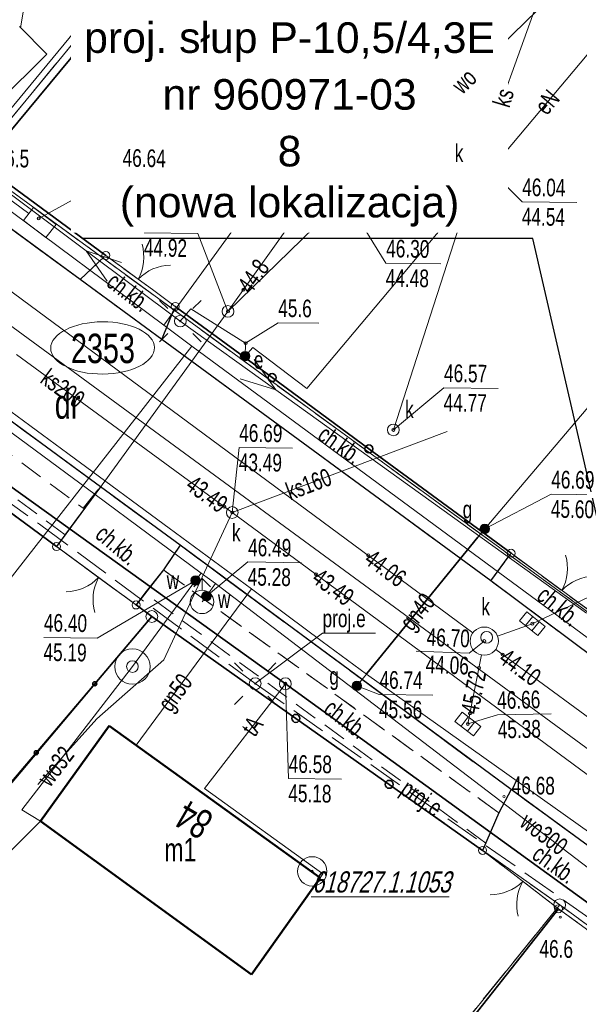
# Model space of a CAD drawing. Header units: millimetres. Extents: x 6552798 to 6553858, y 5859376 to 5860252.
# Tile 14 of 43: x 6553268 to 6553292, y 5859778 to 5859820. Entities that reach past the tile are written whole.
import ezdxf
from ezdxf import colors
from ezdxf.entities.mleader import LeaderData, LeaderLine
from ezdxf.enums import TextEntityAlignment as Align
from ezdxf.math import Vec2, Vec3

# ---------------------------------------------------------------- set-up
doc = ezdxf.new("R2010")
doc.units = ezdxf.units.MM
for name, pattern in [('1_1', [0]), ('1_OTKC', [1.5, 1, -0.5]), ('1_OTKJ', [2, 1.5, -0.5]), ('1_OTKK', [0]), ('1_OTZI', [1.5, 1, -0.5]), ('1_OTZT', [1.5, 1, -0.5]), ('2_EGBU_A', [0]), ('3_SUEP_A', [0]), ('3_SUGP', [0]), ('3_SUKP', [0]), ('3_SUKS', [0]), ('3_SULO', [0]), ('3_SUPK', [0]), ('3_SUPP_P', [2, 1.5, -0.5]), ('3_SUTP_A', [0]), ('3_SUWP', [0]), ('GDE', [0]), ('GUK', [2, 1.5, -0.5])]:
    doc.linetypes.add(name, pattern=pattern)
for name, color, linetype, lineweight in [('BANK_OSNOW_T_0', 7, 'Continuous', 18), ('BANK_OSNOW_T_1', 7, 'Continuous', 18), ('Dzialki', 7, 'GDE', 18), ('EADTD_T_0', 7, 'Continuous', 25), ('EGBB_E_T_0', 7, 'Continuous', 20), ('EGBB_L_0', 7, '2_EGBU_A', 50), ('Kontury', 3, 'GUK', 18), ('Numery_dzialek', 7, 'Continuous', 13), ('Numery_konturow', 3, 'Continuous', 13), ('opis szafek @ 1', 7, 'Continuous', 18), ('OTK_E_T_1', 7, 'Continuous', 0), ('OTK_L_0', 7, '1_OTKJ', 18), ('OTK_L_1', 7, '1_OTKK', 25), ('OTK_L_18', 7, '1_1', 18), ('OTK_L_2', 7, '1_OTKC', 18), ('OTO_L_0', 7, 'Continuous', 35), ('OTO_L_1', 7, 'Continuous', 18), ('OTR_T_0', 7, 'Continuous', 18), ('OTR_T_1', 7, 'Continuous', 18), ('OTZ_L_3', 7, '1_OTZT', 18), ('OTZ_T_1', 3, 'Continuous', 18), ('P_SUE_E_T_3', 7, 'Continuous', 0), ('P_SUE_T_3', 7, 'Continuous', 18), ('P_SUEP_E_T_0', 1, 'Continuous', 0), ('P_SUEP_L_0', 1, '3_SUPP_P', 18), ('Punkty', 7, 'Continuous', 18), ('SUE_E_T_3', 1, 'Continuous', 0), ('SUE_T_3', 7, 'Continuous', 18), ('SUE_T_6', 1, 'Continuous', 18), ('SUEP_E_T_0', 1, 'Continuous', 0), ('SUEP_L_0', 1, '3_SUEP_A', 18), ('SUER_T_0', 1, 'Continuous', 18), ('SUG_E_T_2', 52, 'Continuous', 0), ('SUG_E_T_4', 52, 'Continuous', 0), ('SUG_T_1', 52, 'Continuous', 18), ('SUG_T_2', 52, 'Continuous', 18), ('SUGP_E_T_0', 52, 'Continuous', 0), ('SUGP_L_0', 52, '3_SUGP', 18), ('SUGR_T_0', 52, 'Continuous', 18), ('SUK_E_T_4', 34, 'Continuous', 0), ('SUK_L_5', 34, '3_SUKS', 18), ('SUK_T_1', 34, 'Continuous', 18), ('SUK_T_3', 34, 'Continuous', 18), ('SUKP_E_T_0', 34, 'Continuous', 0), ('SUKP_L_0', 34, '3_SUKP', 18), ('SUKR_T_0', 34, 'Continuous', 18), ('SUL_L_1', 7, '3_SULO', 35), ('SUP_E_T_1', 7, 'Continuous', 0), ('SUP_L_1', 7, '3_SUPK', 18), ('SUP_T_0', 7, 'Continuous', 18), ('SUP_T_4', 7, 'Continuous', 18), ('SUTP_E_T_0', 30, 'Continuous', 0), ('SUTP_L_0', 30, '3_SUTP_A', 18), ('SUTR_T_0', 30, 'Continuous', 18), ('SUW_E_T_2', 5, 'Continuous', 0), ('SUW_T_2', 5, 'Continuous', 18), ('SUW_T_3', 5, 'Continuous', 18), ('SUW_T_5', 5, 'Continuous', 18), ('SUWP_E_T_0', 5, 'Continuous', 0), ('SUWP_L_0', 5, '3_SUWP', 18), ('SUWR_T_0', 5, 'Continuous', 18)]:
    doc.layers.add(name, color=color, linetype=linetype, lineweight=lineweight)
doc.styles.get("Standard").update_dxf_attribs({"font": 'arial.ttf'})

# ---------------------------------------------------------------- blocks, each defined once
blk = doc.blocks.new('GRT')
at = {"linetype": 'Continuous'}
blk.add_circle((0, 0), 0.25, dxfattribs=at)
blk = doc.blocks.new('OSP')
at = {"linetype": 'Continuous'}
for radius in [0.625, 0.045]:
    blk.add_circle((0, 0), radius, dxfattribs=at)
blk = doc.blocks.new('2_OTRN')
at = {"linetype": 'Continuous'}
blk.add_circle((0, 0), 0.045, dxfattribs=at)
blk = doc.blocks.new('2_OTRS')
at = {"linetype": 'Continuous'}
blk.add_circle((0, 0), 0.045, dxfattribs=at)
blk = doc.blocks.new('2_OTZG')
at = {"linetype": 'Continuous'}
for p, q in [((-0.3012, 0.09375), (-0.4937, 0.6621)), ((-0.4937, 0.6621), (-0.0039, 0.31545)), ((-0.0039, 0.31545), (0.4771, 0.67415)), ((0.4771, 0.67415), (0.2988, 0.1012)), ((-0.78225, -0.26495), (-0.3012, 0.09375)), ((0.2988, 0.1012), (0.7886, -0.24545)), ((-0.18225, -0.2575), (-0.78225, -0.26495)), ((0.01025, -0.82585), (-0.18225, -0.2575)), ((0.1886, -0.2529), (0.01025, -0.82585)), ((0.7886, -0.24545), (0.1886, -0.2529))]:
    blk.add_line(p, q, dxfattribs=at)
blk.add_circle((0, 0), 0.045, dxfattribs=at)
blk = doc.blocks.new('4_SUEO_W')
at = {"linetype": 'Continuous'}
for p, q in [((-0.53035, 0.53035), (-0.8839, 0.8839)), ((0.53035, 0.53035), (0.8839, 0.8839)), ((-0.53035, -0.53035), (-0.8839, -0.8839)), ((0.53035, -0.53035), (0.8839, -0.8839))]:
    blk.add_line(p, q, dxfattribs=at)
blk.add_circle((0, 0), 0.025, dxfattribs=at)
blk = doc.blocks.new('4_SUPP')
at = {"linetype": 'Continuous'}
blk.add_circle((0, 0), 0.25, dxfattribs=at)
blk = doc.blocks.new('4_SUEU')
at = {"linetype": 'Continuous'}
for radius in [0.2, 0.175, 0.15, 0.125, 0.1, 0.075, 0.05, 0.025, 0.00715]:
    blk.add_circle((0, 0), radius, dxfattribs=at)
blk = doc.blocks.new('4_SUPS')
at = {"linetype": 'Continuous'}
blk.add_circle((0, 0), 0.0625, dxfattribs=at)
blk = doc.blocks.new('4_SUGW')
at = {"linetype": 'Continuous'}
for radius in [0.2, 0.175, 0.15, 0.125, 0.1, 0.075, 0.05, 0.025, 0.00715]:
    blk.add_circle((0, 0), radius, dxfattribs=at)
blk = doc.blocks.new('4_SUGU')
at = {"linetype": 'Continuous'}
for radius in [0.2, 0.175, 0.15, 0.125, 0.1, 0.075, 0.05, 0.025, 0.00715]:
    blk.add_circle((0, 0), radius, dxfattribs=at)
blk = doc.blocks.new('4_SUKK')
at = {"linetype": 'Continuous'}
for p, q in [((-0.5, -0.25), (-0.5, 0.25)), ((-0.5, 0.25), (0.5, 0.25)), ((-0.175, 0.25), (-0.175, -0.25)), ((0.175, 0.25), (0.175, -0.25)), ((0.5, 0.25), (0.5, -0.25)), ((0.5, -0.25), (-0.5, -0.25))]:
    blk.add_line(p, q, dxfattribs=at)
blk = doc.blocks.new('4_SUKS')
at = {"linetype": 'Continuous'}
blk.add_circle((0, 0), 0.25, dxfattribs=at)
blk = doc.blocks.new('4_SUPK')
at = {"linetype": 'Continuous'}
blk.add_circle((0, 0), 0.25, dxfattribs=at)
blk = doc.blocks.new('4_SUPW')
at = {"linetype": 'Continuous'}
blk.add_circle((0, 0), 0.25, dxfattribs=at)
blk = doc.blocks.new('4_SUWH')
at = {"linetype": 'Continuous'}
for p, q in [((0, 1), (-0.35355, 0.64645)), ((0, 1), (0.35355, 0.64645)), ((0, 0.5), (0, 1))]:
    blk.add_line(p, q, dxfattribs=at)
blk.add_circle((0, 0), 0.5, dxfattribs=at)
blk = doc.blocks.new('4_SUWS')
at = {"linetype": 'Continuous'}
for radius in [0.75, 0.25]:
    blk.add_circle((0, 0), radius, dxfattribs=at)
blk = doc.blocks.new('4_SUWW')
at = {"linetype": 'Continuous'}
for radius in [0.2, 0.175, 0.15, 0.125, 0.1, 0.075, 0.05, 0.025, 0.00715]:
    blk.add_circle((0, 0), radius, dxfattribs=at)

msp = doc.modelspace()

# ---------------------------------------------------------------- linework, layer by layer
at = {"layer": 'Dzialki'}
for p, q in [((6553266.43, 5859813.48), (6553298.11, 5859851.95)), ((6553266.43, 5859813.48), (6553293.69, 5859793.56)), ((6553274, 5859794.22), (6553259.69, 5859804.73)), ((6553241.66, 5859755.81), (6553274, 5859794.22)), ((6553291.34, 5859781.96), (6553274, 5859794.22)), ((6553261.71, 5859745.26), (6553291.34, 5859781.96)), ((6553304.64, 5859772.19), (6553291.34, 5859781.96))]:
    msp.add_line(p, q, dxfattribs=at)
at = {"layer": 'EGBB_L_0', "linetype": '2_EGBU_A'}
for p, q in [((6553270.578, 5859817.992), (6553281.148, 5859830.806)), ((6553285.243, 5859827.559), (6553274.485, 5859814.867)), ((6553270.578, 5859817.992), (6553274.485, 5859814.867)), ((6553269.266, 5859785.516), (6553272.193, 5859789.576)), ((6553272.193, 5859789.576), (6553281.154, 5859783.11)), ((6553278.237, 5859779), (6553269.266, 5859785.516)), ((6553281.154, 5859783.11), (6553278.237, 5859779))]:
    msp.add_line(p, q, dxfattribs=at)
at = {"layer": 'Kontury'}
for p, q in [((6553266.43, 5859813.48), (6553295.56, 5859848.86)), ((6553266.43, 5859813.48), (6553293.69, 5859793.56)), ((6553274, 5859794.22), (6553259.69, 5859804.73)), ((6553291.34, 5859781.96), (6553274, 5859794.22)), ((6553261.71, 5859745.26), (6553291.34, 5859781.96)), ((6553304.64, 5859772.19), (6553291.34, 5859781.96))]:
    msp.add_line(p, q, dxfattribs=at)
at = {"layer": 'OTK_L_0', "linetype": '1_OTKJ'}
for p, q in [((6553271.815, 5859799.742), (6553251.42, 5859814.708)), ((6553270.957, 5859808.555), (6553266.73, 5859811.654)), ((6553274.432, 5859806.007), (6553270.957, 5859808.555)), ((6553288.411, 5859795.741), (6553274.432, 5859806.007)), ((6553275.2, 5859797.255), (6553271.815, 5859799.742)), ((6553289.277, 5859786.858), (6553275.2, 5859797.255)), ((6553292.895, 5859792.388), (6553288.411, 5859795.741)), ((6553297.515, 5859780.832), (6553289.277, 5859786.858))]:
    msp.add_line(p, q, dxfattribs=at)
at = {"layer": 'OTK_L_1', "linetype": '1_OTKK'}
for p, q in [((6553271.815, 5859799.742), (6553251.42, 5859814.708)), ((6553270.957, 5859808.555), (6553266.73, 5859811.654)), ((6553270.957, 5859808.555), (6553271.991, 5859809.531)), ((6553274.432, 5859806.007), (6553270.957, 5859808.555)), ((6553274.432, 5859806.007), (6553274.971, 5859807.339)), ((6553288.411, 5859795.741), (6553274.432, 5859806.007)), ((6553271.815, 5859799.742), (6553269.95, 5859797.195)), ((6553275.2, 5859797.255), (6553271.815, 5859799.742)), ((6553275.2, 5859797.255), (6553274.5, 5859796.2)), ((6553289.277, 5859786.858), (6553275.2, 5859797.255)), ((6553288.411, 5859795.741), (6553289.155, 5859796.751)), ((6553274.5, 5859796.2), (6553273.331, 5859794.711)), ((6553292.895, 5859792.388), (6553288.411, 5859795.741)), ((6553289.277, 5859786.858), (6553288.75, 5859785.87)), ((6553297.515, 5859780.832), (6553289.277, 5859786.858)), ((6553288.75, 5859785.87), (6553288.061, 5859784.274))]:
    msp.add_line(p, q, dxfattribs=at)
at = {"layer": 'OTK_L_18', "linetype": '1_1'}
msp.add_line((6553163.961, 5859882.912), (6553296.727, 5859785.519), dxfattribs=at)
at = {"layer": 'OTK_L_2', "linetype": '1_OTKC'}
for p, q in [((6553250.39, 5859814.15), (6553271.08, 5859798.83)), ((6553272.045, 5859809.582), (6553266.795, 5859813.444)), ((6553270.957, 5859808.555), (6553266.73, 5859811.654)), ((6553270.957, 5859808.555), (6553272.045, 5859809.582)), ((6553274.999, 5859807.409), (6553272.045, 5859809.582)), ((6553274.432, 5859806.007), (6553270.957, 5859808.555)), ((6553274.432, 5859806.007), (6553274.999, 5859807.409)), ((6553289.272, 5859796.909), (6553274.999, 5859807.409)), ((6553288.411, 5859795.741), (6553274.432, 5859806.007)), ((6553270.321, 5859797.702), (6553260.901, 5859804.615)), ((6553271.815, 5859799.742), (6553270.321, 5859797.702)), ((6553275.2, 5859797.255), (6553271.815, 5859799.742)), ((6553271.171, 5859798.863), (6553270.321, 5859797.702)), ((6553271.08, 5859798.83), (6553271.171, 5859798.863)), ((6553270.321, 5859797.702), (6553269.95, 5859797.195)), ((6553269.95, 5859797.195), (6553273.331, 5859794.711)), ((6553275.2, 5859797.255), (6553274.5, 5859796.2)), ((6553288.411, 5859795.741), (6553289.155, 5859796.751)), ((6553289.155, 5859796.751), (6553289.272, 5859796.909)), ((6553291.406, 5859795.339), (6553289.272, 5859796.909)), ((6553274.5, 5859796.2), (6553273.704, 5859795.219)), ((6553273.704, 5859795.219), (6553274.5, 5859796.2)), ((6553274.5, 5859796.2), (6553288.75, 5859785.87)), ((6553292.895, 5859792.388), (6553288.411, 5859795.741)), ((6553273.704, 5859795.219), (6553273.331, 5859794.711)), ((6553288.204, 5859784.577), (6553273.704, 5859795.219)), ((6553293.793, 5859793.607), (6553291.406, 5859795.339)), ((6553289.277, 5859786.858), (6553288.75, 5859785.87)), ((6553297.515, 5859780.832), (6553289.277, 5859786.858)), ((6553288.75, 5859785.87), (6553288.204, 5859784.577)), ((6553288.204, 5859784.577), (6553288.061, 5859784.274)), ((6553291.287, 5859781.789), (6553288.061, 5859784.274)), ((6553291.287, 5859781.789), (6553295.802, 5859778.486))]:
    msp.add_line(p, q, dxfattribs=at)
at = {"layer": 'OTO_L_0'}
for p, q in [((6553266.795, 5859813.444), (6553270.578, 5859817.992)), ((6553272.045, 5859809.582), (6553266.795, 5859813.444)), ((6553279.114, 5859804.381), (6553274.999, 5859807.409)), ((6553283.23, 5859801.353), (6553279.114, 5859804.381)), ((6553289.272, 5859796.909), (6553283.23, 5859801.353)), ((6553267.537, 5859798.967), (6553269.95, 5859797.195)), ((6553273.331, 5859794.711), (6553274, 5859794.22)), ((6553274, 5859794.22), (6553271.574, 5859791.36)), ((6553274, 5859794.22), (6553280.123, 5859789.889)), ((6553271.574, 5859791.36), (6553269.088, 5859788.429)), ((6553280.123, 5859789.889), (6553284.092, 5859787.082)), ((6553269.088, 5859788.429), (6553266.602, 5859785.499)), ((6553284.092, 5859787.082), (6553288.061, 5859784.274)), ((6553287.482, 5859776.957), (6553291.287, 5859781.789))]:
    msp.add_line(p, q, dxfattribs=at)
for centre, radius in [((6553279.114, 5859804.381), 0.17), ((6553283.23, 5859801.353), 0.17), ((6553271.574, 5859791.36), 0.085), ((6553280.123, 5859789.889), 0.17), ((6553269.088, 5859788.429), 0.085), ((6553284.092, 5859787.082), 0.17)]:
    msp.add_circle(centre, radius, dxfattribs=at)
at = {"layer": 'OTO_L_1'}
for p, q in [((6553272.045, 5859809.582), (6553273.018, 5859808.865)), ((6553272.817, 5859809.014), (6553274.025, 5859808.125)), ((6553274.025, 5859808.125), (6553274.999, 5859807.409)), ((6553271.137, 5859796.323), (6553269.95, 5859797.195)), ((6553289.272, 5859796.909), (6553291.027, 5859795.627)), ((6553272.346, 5859795.435), (6553271.137, 5859796.323)), ((6553273.331, 5859794.711), (6553272.144, 5859795.583)), ((6553290.826, 5859795.774), (6553292.037, 5859794.89)), ((6553292.037, 5859794.89), (6553293.793, 5859793.607)), ((6553289.179, 5859783.413), (6553288.061, 5859784.274)), ((6553290.367, 5859782.498), (6553289.179, 5859783.413)), ((6553291.287, 5859781.789), (6553290.169, 5859782.65)), ((6553293.04, 5859780.507), (6553291.287, 5859781.789))]:
    msp.add_line(p, q, dxfattribs=at)
for centre in [(6553272.045, 5859809.582), (6553274.999, 5859807.409), (6553269.95, 5859797.195), (6553289.272, 5859796.909), (6553273.331, 5859794.711), (6553288.061, 5859784.274), (6553291.287, 5859781.789), (6553291.287, 5859781.789)]:
    msp.add_circle(centre, 0.17, dxfattribs=at)
for centre, start, end in [((6553271.661, 5859809.52), 331.6053, 15.6797), ((6553274.853, 5859807.173), 91.642, 135.7164), ((6553289.669, 5859796.277), 331.8063, 15.8806), ((6553292.868, 5859793.941), 91.843, 135.9173), ((6553270.308, 5859797.274), 271.6857, 315.7601), ((6553273.501, 5859794.929), 151.649, 195.7234), ((6553288.373, 5859784.383), 270.3704, 314.4448), ((6553291.511, 5859781.966), 150.3337, 194.4081)]:
    msp.add_arc(centre, 2, start, end, dxfattribs=at)
at = {"layer": 'OTZ_L_3', "linetype": '1_OTZI'}
for p, q in [((6553271.815, 5859799.742), (6553251.42, 5859814.708)), ((6553250.39, 5859814.15), (6553271.08, 5859798.83)), ((6553271.08, 5859798.83), (6553271.815, 5859799.742)), ((6553274.5, 5859796.2), (6553275.2, 5859797.255)), ((6553275.2, 5859797.255), (6553289.277, 5859786.858)), ((6553288.75, 5859785.87), (6553274.5, 5859796.2)), ((6553289.277, 5859786.858), (6553288.75, 5859785.87))]:
    msp.add_line(p, q, dxfattribs=at)
at = {"layer": 'P_SUE_E_T_3', "linetype": 'Continuous', "lineweight": 0}
for p, q in [((6553278.396, 5859791.367), (6553281.259, 5859793.515)), ((6553281.259, 5859793.515), (6553283.511, 5859793.515))]:
    msp.add_line(p, q, dxfattribs=at)
at = {"layer": 'P_SUEP_L_0', "linetype": '3_SUPP_P'}
for p, q in [((6553265.879, 5859800.531), (6553269.23, 5859798.146)), ((6553269.23, 5859798.146), (6553278.396, 5859791.367)), ((6553278.396, 5859791.367), (6553299.672, 5859776.429))]:
    msp.add_line(p, q, dxfattribs=at)
at = {"layer": 'SUEP_L_0', "linetype": '3_SUEP_A'}
for p, q in [((6553243.508, 5859829.71), (6553274.51, 5859806.616)), ((6553280.585, 5859803.92), (6553300.727, 5859827.914)), ((6553280.479, 5859821.938), (6553283.147, 5859818.507)), ((6553259.224, 5859818.733), (6553271.208, 5859809.779)), ((6553283.147, 5859818.507), (6553274.51, 5859806.616)), ((6553271.208, 5859809.779), (6553275.213, 5859806.786)), ((6553272.708, 5859809.281), (6553271.208, 5859809.779)), ((6553271.208, 5859809.779), (6553272.11, 5859808.48)), ((6553275.213, 5859806.786), (6553275.66, 5859807.31)), ((6553275.66, 5859807.31), (6553277.99, 5859805.847)), ((6553279.272, 5859803.867), (6553275.213, 5859806.786)), ((6553274.51, 5859806.616), (6553275.708, 5859805.719)), ((6553275.708, 5859805.719), (6553258.866, 5859784.161)), ((6553339.877, 5859758.35), (6553275.708, 5859805.719)), ((6553277.99, 5859805.847), (6553277.963, 5859805.297)), ((6553277.963, 5859805.297), (6553278.3, 5859805.666)), ((6553278.3, 5859805.666), (6553280.585, 5859803.92)), ((6553279.272, 5859803.867), (6553278.346, 5859805.148)), ((6553277.763, 5859804.336), (6553279.272, 5859803.867)), ((6553292.483, 5859794.366), (6553279.272, 5859803.867))]:
    msp.add_line(p, q, dxfattribs=at)
at = {"layer": 'SUER_T_0', "linetype": 'Continuous', "lineweight": 0}
for p, q in [((6553277.99, 5859805.847), (6553279.366, 5859806.717)), ((6553279.366, 5859806.717), (6553281.103, 5859806.693))]:
    msp.add_line(p, q, dxfattribs=at)
at = {"layer": 'SUGP_L_0', "linetype": '3_SUGP'}
for p, q in [((6553288.151, 5859797.945), (6553308.177, 5859821.597)), ((6553278.235, 5859795.402), (6553261.574, 5859807.686)), ((6553287.862, 5859797.589), (6553283.14, 5859791.792)), ((6553287.862, 5859797.589), (6553288.151, 5859797.945)), ((6553273.341, 5859788.748), (6553278.235, 5859795.402)), ((6553281.244, 5859793.16), (6553278.235, 5859795.402)), ((6553283.125, 5859791.774), (6553281.244, 5859793.16)), ((6553282.718, 5859791.27), (6553283.125, 5859791.774)), ((6553283.14, 5859791.792), (6553283.125, 5859791.774)), ((6553309.705, 5859772.842), (6553283.125, 5859791.774))]:
    msp.add_line(p, q, dxfattribs=at)
at = {"layer": 'SUGR_T_0', "linetype": 'Continuous', "lineweight": 0}
for p, q in [((6553288.151, 5859797.945), (6553290.973, 5859799.428)), ((6553290.973, 5859799.428), (6553293.226, 5859799.397)), ((6553282.718, 5859791.27), (6553283.671, 5859790.906)), ((6553283.671, 5859790.906), (6553285.95, 5859790.874))]:
    msp.add_line(p, q, dxfattribs=at)
at = {"layer": 'SUK_L_5', "linetype": '3_SUKS'}
for p, q in [((6553268.376, 5859819.312), (6553269.54, 5859818.146)), ((6553269.54, 5859818.146), (6553267.34, 5859815.966))]:
    msp.add_line(p, q, dxfattribs=at)
at = {"layer": 'SUKP_L_0', "linetype": '3_SUKP'}
for p, q in [((6553240.933, 5859828.083), (6553287.653, 5859793.531)), ((6553269.449, 5859825.255), (6553268.421, 5859819.267)), ((6553287.98, 5859813.639), (6553291.018, 5859822.098)), ((6553284.27, 5859802.159), (6553287.98, 5859813.639)), ((6553277.42, 5859798.644), (6553268.242, 5859805.373)), ((6553277.42, 5859798.644), (6553286.559, 5859802.087)), ((6553274.513, 5859792.384), (6553277.42, 5859798.644)), ((6553277.42, 5859798.644), (6553301.515, 5859780.847)), ((6553290.176, 5859793.916), (6553288.699, 5859793.379)), ((6553288.018, 5859792.586), (6553287.436, 5859789.654)), ((6553288.619, 5859792.819), (6553336.677, 5859757.563)), ((6553271.667, 5859789.873), (6553274.513, 5859792.384)), ((6553269.158, 5859787.075), (6553271.667, 5859789.873)), ((6553264.216, 5859780.486), (6553269.266, 5859785.516))]:
    msp.add_line(p, q, dxfattribs=at)
at = {"layer": 'SUKR_T_0', "linetype": 'Continuous', "lineweight": 0}
for p, q in [((6553287.98, 5859813.639), (6553289.739, 5859811.861)), ((6553289.739, 5859811.861), (6553292.074, 5859811.828)), ((6553284.27, 5859802.159), (6553286.415, 5859803.95)), ((6553286.415, 5859803.95), (6553288.722, 5859803.918)), ((6553277.42, 5859798.644), (6553277.708, 5859801.41)), ((6553277.708, 5859801.41), (6553279.988, 5859801.378)), ((6553290.176, 5859793.916), (6553293.542, 5859795.515)), ((6553288.135, 5859793.174), (6553287.495, 5859792.658)), ((6553285.244, 5859792.744), (6553287.495, 5859792.658)), ((6553287.436, 5859789.654), (6553288.692, 5859790.035)), ((6553288.692, 5859790.035), (6553290.972, 5859790.082))]:
    msp.add_line(p, q, dxfattribs=at)
at = {"layer": 'SUL_L_1', "linetype": '3_SULO'}
for p, q in [((6553279.679, 5859791.362), (6553265.638, 5859801.448)), ((6553283.14, 5859791.792), (6553287.862, 5859797.589)), ((6553304.917, 5859773.049), (6553279.679, 5859791.362))]:
    msp.add_line(p, q, dxfattribs=at)
at = {"layer": 'SUP_L_1', "linetype": '3_SUPK'}
for p, q in [((6553268.542, 5859811.069), (6553268.969, 5859811.623)), ((6553268.969, 5859811.623), (6553269.929, 5859810.89)), ((6553269.502, 5859810.346), (6553268.542, 5859811.069)), ((6553269.929, 5859810.89), (6553269.502, 5859810.346))]:
    msp.add_line(p, q, dxfattribs=at)
msp.add_circle((6553288.135, 5859793.174), 0.6, dxfattribs=at)
at = {"layer": 'SUTP_L_0', "linetype": '3_SUTP_A'}
for p, q in [((6553255.519, 5859821.041), (6553268.777, 5859811.367)), ((6553270.938, 5859819.377), (6553266.584, 5859814.107)), ((6553271.402, 5859818.99), (6553270.938, 5859819.377)), ((6553276.246, 5859786.899), (6553279.679, 5859791.362)), ((6553281.267, 5859783.269), (6553276.246, 5859786.899)), ((6553281.154, 5859783.11), (6553281.267, 5859783.269))]:
    msp.add_line(p, q, dxfattribs=at)
at = {"layer": 'SUTR_T_0', "linetype": 'Continuous', "lineweight": 0}
for p, q in [((6553269.194, 5859811.156), (6553272.752, 5859813.106)), ((6553272.752, 5859813.106), (6553275.059, 5859813.074)), ((6553279.679, 5859791.362), (6553279.813, 5859787.329)), ((6553279.813, 5859787.329), (6553282.065, 5859787.298))]:
    msp.add_line(p, q, dxfattribs=at)
at = {"layer": 'SUWP_L_0', "linetype": '3_SUWP'}
for p, q in [((6553277.239, 5859807.198), (6553299.53, 5859828.93)), ((6553281.513, 5859813.199), (6553288.549, 5859827.973)), ((6553277.239, 5859807.198), (6553281.513, 5859813.199)), ((6553271.598, 5859799.404), (6553277.239, 5859807.198)), ((6553271.598, 5859799.404), (6553262.393, 5859806.214)), ((6553271.498, 5859799.267), (6553271.598, 5859799.404)), ((6553276.103, 5859796.071), (6553271.598, 5859799.404)), ((6553275.86, 5859795.755), (6553276.103, 5859796.071)), ((6553276.708, 5859795.624), (6553276.103, 5859796.071)), ((6553273.178, 5859792.092), (6553275.86, 5859795.755)), ((6553276.708, 5859795.624), (6553276.32, 5859795.089)), ((6553293.71, 5859782.63), (6553276.708, 5859795.624)), ((6553276.32, 5859795.089), (6553276.137, 5859794.842)), ((6553268.482, 5859785.992), (6553273.178, 5859792.092)), ((6553269.266, 5859785.516), (6553268.482, 5859785.992))]:
    msp.add_line(p, q, dxfattribs=at)
at = {"layer": 'SUWR_T_0', "linetype": 'Continuous', "lineweight": 0}
for p, q in [((6553281.513, 5859813.199), (6553283.956, 5859809.253)), ((6553273.672, 5859810.541), (6553275.951, 5859810.51)), ((6553277.239, 5859807.198), (6553275.951, 5859810.51)), ((6553283.956, 5859809.253), (6553286.29, 5859809.22)), ((6553276.32, 5859795.089), (6553278.086, 5859796.541)), ((6553278.086, 5859796.541), (6553280.366, 5859796.509)), ((6553275.86, 5859795.755), (6553271.685, 5859793.303)), ((6553269.405, 5859793.335), (6553271.685, 5859793.303))]:
    msp.add_line(p, q, dxfattribs=at)

# ---------------------------------------------------------------- block references
at = {"layer": 'BANK_OSNOW_T_1'}
msp.add_blockref('OSP', (6553280.82, 5859783.38), dxfattribs=at)
at = {"layer": 'OTR_T_0', "rotation": 359.2028663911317}
msp.add_blockref('2_OTRS', (6553288.973, 5859786.562), dxfattribs=at)
at = {"layer": 'OTR_T_1', "rotation": 359.202866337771}
msp.add_blockref('2_OTRN', (6553291.364, 5859781.435), dxfattribs=at)
at = {"layer": 'OTZ_T_1'}
msp.add_blockref('2_OTZG', (6553284.792, 5859816.704), dxfattribs=at)
at = {"layer": 'P_SUE_E_T_3'}
msp.add_blockref('4_SUEO_W', (6553278.396, 5859791.367), dxfattribs=at)
at = {"layer": 'P_SUE_T_3'}
for name in ['4_SUEO_W', '4_SUPP']:
    msp.add_blockref(name, (6553278.396, 5859791.367), dxfattribs=at)
at = {"layer": 'Punkty'}
for p in [(6553274, 5859794.22), (6553291.34, 5859781.96)]:
    msp.add_blockref('GRT', p, dxfattribs=at)
at = {"layer": 'SUE_T_3'}
for name in ['4_SUEO_W', '4_SUPP']:
    msp.add_blockref(name, (6553275.213, 5859806.786), dxfattribs=at)
at = {"layer": 'SUE_T_6'}
msp.add_blockref('4_SUEU', (6553277.963, 5859805.297), dxfattribs=at)
at = {"layer": 'SUER_T_0', "rotation": 359.202866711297}
msp.add_blockref('4_SUPS', (6553277.99, 5859805.847), dxfattribs=at)
at = {"layer": 'SUG_T_1'}
msp.add_blockref('4_SUGU', (6553288.151, 5859797.945), dxfattribs=at)
at = {"layer": 'SUG_T_2'}
msp.add_blockref('4_SUGW', (6553282.718, 5859791.27), dxfattribs=at)
at = {"layer": 'SUGR_T_0'}
for p, rotation in [((6553288.151, 5859797.945), 359.2000000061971), ((6553282.718, 5859791.27), 359.2028669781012)]:
    msp.add_blockref('4_SUPS', p, dxfattribs=dict(at, rotation=rotation))
at = {"layer": 'SUK_T_1'}
for p, rotation in [((6553290.176, 5859793.916), 320.7928870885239), ((6553287.436, 5859789.654), 322.5928878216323)]:
    msp.add_blockref('4_SUKK', p, dxfattribs=dict(at, rotation=rotation))
at = {"layer": 'SUK_T_3'}
for p in [(6553287.98, 5859813.639), (6553284.27, 5859802.159), (6553277.42, 5859798.644)]:
    msp.add_blockref('4_SUKS', p, dxfattribs=at)
at = {"layer": 'SUKR_T_0'}
for p, rotation in [((6553287.98, 5859813.639), 359.2028661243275), ((6553284.27, 5859802.159), 359.2028663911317), ((6553277.085, 5859798.89), 323.7530022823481), ((6553277.42, 5859798.644), 359.2028669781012), ((6553283.203, 5859796.822), 323.5808815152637), ((6553280.975, 5859796.018), 323.5495821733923), ((6553290.176, 5859793.916), 359.8199999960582), ((6553288.135, 5859793.174), 357.8168668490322), ((6553288.916, 5859792.602), 324.0128875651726), ((6553287.91, 5859792.039), 357.8168668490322), ((6553287.524, 5859790.098), 78.77187866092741), ((6553287.436, 5859789.654), 1.173908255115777)]:
    msp.add_blockref('4_SUPS', p, dxfattribs=dict(at, rotation=rotation))
at = {"layer": 'SUP_T_0'}
for p in [(6553281.513, 5859813.199), (6553277.239, 5859807.198), (6553279.679, 5859791.362)]:
    msp.add_blockref('4_SUPK', p, dxfattribs=at)
at = {"layer": 'SUP_T_4', "rotation": 359.2028663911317}
msp.add_blockref('4_SUPW', (6553288.237, 5859793.333), dxfattribs=at)
at = {"layer": 'SUTR_T_0'}
for p, rotation in [((6553269.194, 5859811.156), 359.2000000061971), ((6553279.679, 5859791.362), 359.2028669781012)]:
    msp.add_blockref('4_SUPS', p, dxfattribs=dict(at, rotation=rotation))
at = {"layer": 'SUW_T_2'}
msp.add_blockref('4_SUWH', (6553276.137, 5859794.842), dxfattribs=at)
at = {"layer": 'SUW_T_3'}
msp.add_blockref('4_SUWS', (6553273.178, 5859792.092), dxfattribs=at)
at = {"layer": 'SUW_T_5'}
for p in [(6553275.86, 5859795.755), (6553276.32, 5859795.089)]:
    msp.add_blockref('4_SUWW', p, dxfattribs=at)
at = {"layer": 'SUWR_T_0'}
for p, rotation in [((6553281.513, 5859813.199), 359.2028664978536), ((6553277.897, 5859808.122), 54.54290273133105), ((6553277.239, 5859807.198), 359.2028668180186), ((6553275.86, 5859795.755), 359.2028673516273), ((6553276.32, 5859795.089), 359.1990000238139)]:
    msp.add_blockref('4_SUPS', p, dxfattribs=dict(at, rotation=rotation))

# ---------------------------------------------------------------- texts
at = {"layer": 'BANK_OSNOW_T_0', "oblique": 15, "width": 0.7}
msp.add_text('%%U618727.1.1053', height=0.9, dxfattribs=at).set_placement((6553280.82, 5859783.38), align=Align.TOP_LEFT)
at = {"layer": 'EADTD_T_0', "width": 0.7}
for s, rotation, p in [('85', 322.6989, (6553272.552, 5859817.103)), ('84', 150.0069, (6553276.106, 5859786.114))]:
    msp.add_text(s, height=1.25, rotation=rotation, dxfattribs=at).set_placement(p, align=Align.CENTER)
at = {"layer": 'EGBB_E_T_0', "width": 0.7}
msp.add_text('m1', height=1, dxfattribs=at).set_placement((6553275.213, 5859784.301), align=Align.MIDDLE)
at = {"layer": 'Numery_dzialek', "width": 0.7}
msp.add_text('2353', height=1.25, dxfattribs=at).set_placement((6553270.565, 5859806.25), align=Align.TOP_LEFT)
at = {"layer": 'Numery_konturow', "width": 0.7}
msp.add_text('dr', height=1.25, dxfattribs=at).set_placement((6553270.962, 5859803.886), align=Align.TOP_RIGHT)
at = {"layer": 'OTK_E_T_1', "lineweight": 9, "width": 0.7}
for rotation, p in [(322.2243, (6553273.027, 5859808.034)), (324.6375, (6553282.015, 5859801.544)), (319.6742, (6553272.539, 5859797.276)), (320.3558, (6553291.312, 5859794.672)), (321.8428, (6553282.262, 5859789.875)), (324.09, (6553291.128, 5859783.699))]:
    msp.add_text('ch.kb.', height=0.75, rotation=rotation, dxfattribs=at).set_placement(p, align=Align.MIDDLE)
at = {"layer": 'OTR_T_0', "lineweight": 9, "width": 0.7}
msp.add_text('46.68', height=0.75, rotation=359.2029, dxfattribs=at).set_placement((6553289.295, 5859786.67))
at = {"layer": 'OTR_T_1', "lineweight": 9, "width": 0.7}
for s, p in [('46.5', (6553267.355, 5859813.341)), ('46.6', (6553290.475, 5859779.718))]:
    msp.add_text(s, height=0.75, rotation=359.2029, dxfattribs=at).set_placement(p)
at = {"layer": 'P_SUE_E_T_3', "lineweight": 9, "width": 0.7}
msp.add_text('proj.e', height=0.75, dxfattribs=at).set_placement((6553281.259, 5859793.765))
at = {"layer": 'P_SUEP_E_T_0', "lineweight": 9, "width": 0.7}
msp.add_text('proj.e', height=0.75, rotation=325.2215, dxfattribs=at).set_placement((6553285.427, 5859786.427), align=Align.MIDDLE)
at = {"layer": 'SUE_E_T_3', "lineweight": 9, "width": 0.7}
msp.add_text('e', height=0.75, dxfattribs=at).set_placement((6553278.338, 5859805.509), align=Align.TOP_LEFT)
at = {"layer": 'SUEP_E_T_0', "lineweight": 9, "width": 0.7}
for s, rotation, p in [('eN', 49.9875, (6553290.81, 5859816.1)), ('eND', 54.8729, (6553278.695, 5859812.648))]:
    msp.add_text(s, height=0.75, rotation=rotation, dxfattribs=at).set_placement(p, align=Align.MIDDLE)
at = {"layer": 'SUER_T_0', "lineweight": 9, "width": 0.7}
msp.add_text('45.6', height=0.75, rotation=359.2029, dxfattribs=at).set_placement((6553279.38, 5859807.717), align=Align.TOP_LEFT)
at = {"layer": 'SUG_E_T_2', "lineweight": 9, "width": 0.7}
msp.add_text('g', height=0.75, dxfattribs=at).set_placement((6553287.624, 5859798.401), align=Align.RIGHT)
at = {"layer": 'SUG_E_T_4', "lineweight": 9, "width": 0.7}
msp.add_text('g', height=0.75, dxfattribs=at).set_placement((6553281.548, 5859791.319))
at = {"layer": 'SUGP_E_T_0', "lineweight": 9, "width": 0.7}
for s, rotation, p in [('gn40', 50.8354, (6553284.771, 5859793.795)), ('gn50', 53.6652, (6553274.506, 5859790.332))]:
    msp.add_text(s, height=0.75, rotation=rotation, dxfattribs=at).set_placement(p, align=Align.MIDDLE_LEFT)
at = {"layer": 'SUGR_T_0', "lineweight": 9, "width": 0.7}
for s, rotation, p in [('46.69', 359.2, (6553290.987, 5859800.428)), ('45.60', 359.2, (6553290.97, 5859799.178)), ('46.74', 359.2029, (6553283.685, 5859791.906)), ('45.56', 359.2029, (6553283.667, 5859790.656))]:
    msp.add_text(s, height=0.75, rotation=rotation, dxfattribs=at).set_placement(p, align=Align.TOP_LEFT)
at = {"layer": 'SUK_E_T_4', "lineweight": 9, "width": 0.7}
for p in [(6553286.878, 5859813.554), (6553284.77, 5859802.659)]:
    msp.add_text('k', height=0.75, dxfattribs=at).set_placement(p)
msp.add_text('k', height=0.75, dxfattribs=at).set_placement((6553277.409, 5859798.165), align=Align.TOP_LEFT)
at = {"layer": 'SUKP_E_T_0', "lineweight": 9, "width": 0.7}
for s, rotation, p in [('ks', 73.2529, (6553288.932, 5859816.291)), ('ks160', 20.6448, (6553280.663, 5859799.866))]:
    msp.add_text(s, height=0.75, rotation=rotation, dxfattribs=at).set_placement(p, align=Align.MIDDLE)
msp.add_text('ks200', height=0.75, rotation=323.753, dxfattribs=at).set_placement((6553269.432, 5859804.501), align=Align.MIDDLE_LEFT)
at = {"layer": 'SUKR_T_0', "lineweight": 9, "width": 0.7}
for s, rotation, p in [('46.04', 359.2029, (6553289.753, 5859812.861)), ('44.54', 359.2029, (6553289.736, 5859811.611)), ('46.57', 359.2029, (6553286.429, 5859804.95)), ('44.77', 359.2029, (6553286.411, 5859803.7)), ('46.69', 359.2029, (6553277.722, 5859802.41)), ('43.49', 359.2029, (6553277.705, 5859801.16)), ('46.66', 1.1739, (6553288.672, 5859791.035)), ('45.38', 1.1739, (6553288.697, 5859789.785))]:
    msp.add_text(s, height=0.75, rotation=rotation, dxfattribs=at).set_placement(p, align=Align.TOP_LEFT)
for s, rotation, p in [('43.49', 323.753, (6553277.085, 5859798.89)), ('46.70', 357.8169, (6553287.519, 5859793.282)), ('44.06', 357.8169, (6553287.48, 5859792.125))]:
    msp.add_text(s, height=0.75, rotation=rotation, dxfattribs=at).set_placement(p, align=Align.MIDDLE_RIGHT)
for s, rotation, p in [('44.06', 323.5809, (6553283.203, 5859796.822)), ('43.49', 323.5496, (6553280.975, 5859796.018)), ('44.10', 324.0129, (6553288.917, 5859792.603)), ('45.72', 78.7719, (6553287.499, 5859790.103))]:
    msp.add_text(s, height=0.75, rotation=rotation, dxfattribs=at).set_placement(p, align=Align.MIDDLE_LEFT)
at = {"layer": 'SUP_E_T_1', "lineweight": 9, "width": 0.7}
msp.add_text('k', height=0.75, dxfattribs=at).set_placement((6553288.01, 5859794.266))
at = {"layer": 'SUTP_E_T_0', "lineweight": 9, "width": 0.7}
msp.add_text('tA', height=0.75, rotation=55.044, dxfattribs=at).set_placement((6553278.071, 5859789.272), align=Align.MIDDLE_LEFT)
at = {"layer": 'SUTR_T_0', "lineweight": 9, "width": 0.7}
for s, rotation, p in [('46.64', 359.2, (6553272.766, 5859814.106)), ('45.84', 359.2, (6553272.748, 5859812.856)), ('46.58', 359.2029, (6553279.827, 5859788.329)), ('45.18', 359.2029, (6553279.809, 5859787.08))]:
    msp.add_text(s, height=0.75, rotation=rotation, dxfattribs=at).set_placement(p, align=Align.TOP_LEFT)
at = {"layer": 'SUW_E_T_2', "lineweight": 9, "width": 0.7}
for p in [(6553274.634, 5859795.393), (6553276.813, 5859794.582)]:
    msp.add_text('w', height=0.75, dxfattribs=at).set_placement(p)
at = {"layer": 'SUWP_E_T_0', "lineweight": 9, "width": 0.7}
for s, rotation, p in [('wo', 44.273, (6553287.279, 5859816.986)), ('wo32', 52.411, (6553269.914, 5859787.852)), ('wo300', 322.695, (6553290.677, 5859784.979))]:
    msp.add_text(s, height=0.75, rotation=rotation, dxfattribs=at).set_placement(p, align=Align.MIDDLE)
at = {"layer": 'SUWR_T_0', "lineweight": 9, "width": 0.7}
for s, rotation, p in [('46.57', 359.2029, (6553273.685, 5859811.541)), ('44.92', 359.2029, (6553273.668, 5859810.291)), ('46.30', 359.2029, (6553283.97, 5859810.253)), ('44.48', 359.2029, (6553283.952, 5859809.003)), ('46.49', 359.199, (6553278.1, 5859797.541)), ('45.28', 359.199, (6553278.083, 5859796.291)), ('46.40', 359.2029, (6553269.419, 5859794.335)), ('45.19', 359.2029, (6553269.402, 5859793.085))]:
    msp.add_text(s, height=0.75, rotation=rotation, dxfattribs=at).set_placement(p, align=Align.TOP_LEFT)
msp.add_text('44.8', height=0.75, rotation=54.5429, dxfattribs=at).set_placement((6553277.902, 5859808.119), align=Align.MIDDLE_LEFT)

# ---------------------------------------------------------------- next in the draw order: leaders
at = {"layer": 'opis szafek @ 1', "color": 132, "linetype": 'Continuous', "lineweight": 18}
ml = msp.add_multileader_mtext('Standard', dxfattribs=at)
ml.set_content('\\pxsm0.371429;proj. {\\A1;słup P-10,5/4,3E\\P\\P\\Pnr 960971-03\\P\\P\\P\\psm1;8\\C1;\\P}(nowa lokalizacja)', color=132)
ml.set_leader_properties()
ml.build(insert=Vec2(0, 0))
ml.multileader.update_dxf_attribs({"text_left_attachment_type": 5, "text_right_attachment_type": 5, "dogleg_length": 1.723, "arrow_head_size": 1.1})
ctx = ml.context
ctx.base_point, ctx.char_height, ctx.arrow_head_size, ctx.landing_gap_size, ctx.plane_origin = Vec3(6553271.234, 5859810.296), 1.3, 1.1, 0, Vec3(6553294.858, 5859799.26)
ctx.left_attachment, ctx.right_attachment, ctx.text_align_type = 5, 5, 1
notes = []
notes.append((ctx, [(0, (1, 1, 0), (6553290.204, 5859810.296), (-1, 0), 1.723, [(0, [(6553294.124, 5859793.198)], 0, [])])]))
ctx.mtext.insert, ctx.mtext.width, ctx.mtext.defined_height, ctx.mtext.alignment, ctx.mtext.line_spacing_style, ctx.mtext.flow_direction = Vec3(6553279.857, 5859819.496), 17.27075, 8.63, 2, 2, 5
ctx.mtext.has_bg_fill, ctx.mtext.bg_color, ctx.mtext.bg_scale_factor, ctx.mtext.bg_transparency, ctx.mtext.use_window_bg_color = 1, -1073741824, 1.5, 0, 1
for ctx, leaders in notes:
    for number, flags, end, landing, length, lines in leaders:
        leader = LeaderData()
        leader.index, (leader.has_last_leader_line, leader.has_dogleg_vector, leader.attachment_direction) = number, flags
        leader.last_leader_point, leader.dogleg_vector, leader.dogleg_length = Vec3(end), Vec3(landing), length
        for number, points, colour, breaks in lines:
            line = LeaderLine()
            line.index, line.vertices, line.color, line.breaks = number, Vec3.list(points), colors.encode_raw_color(colour), breaks
            leader.lines.append(line)
        ctx.leaders.append(leader)

# ---------------------------------------------------------------- next in the draw order: linework, layer by layer
at = {"color": 3, "lineweight": 18}
msp.add_ellipse((6553271.908, 5859805.645), major_axis=(-2.205, -0.013), ratio=0.504362, dxfattribs=at)

doc.saveas('drawing.dxf')
